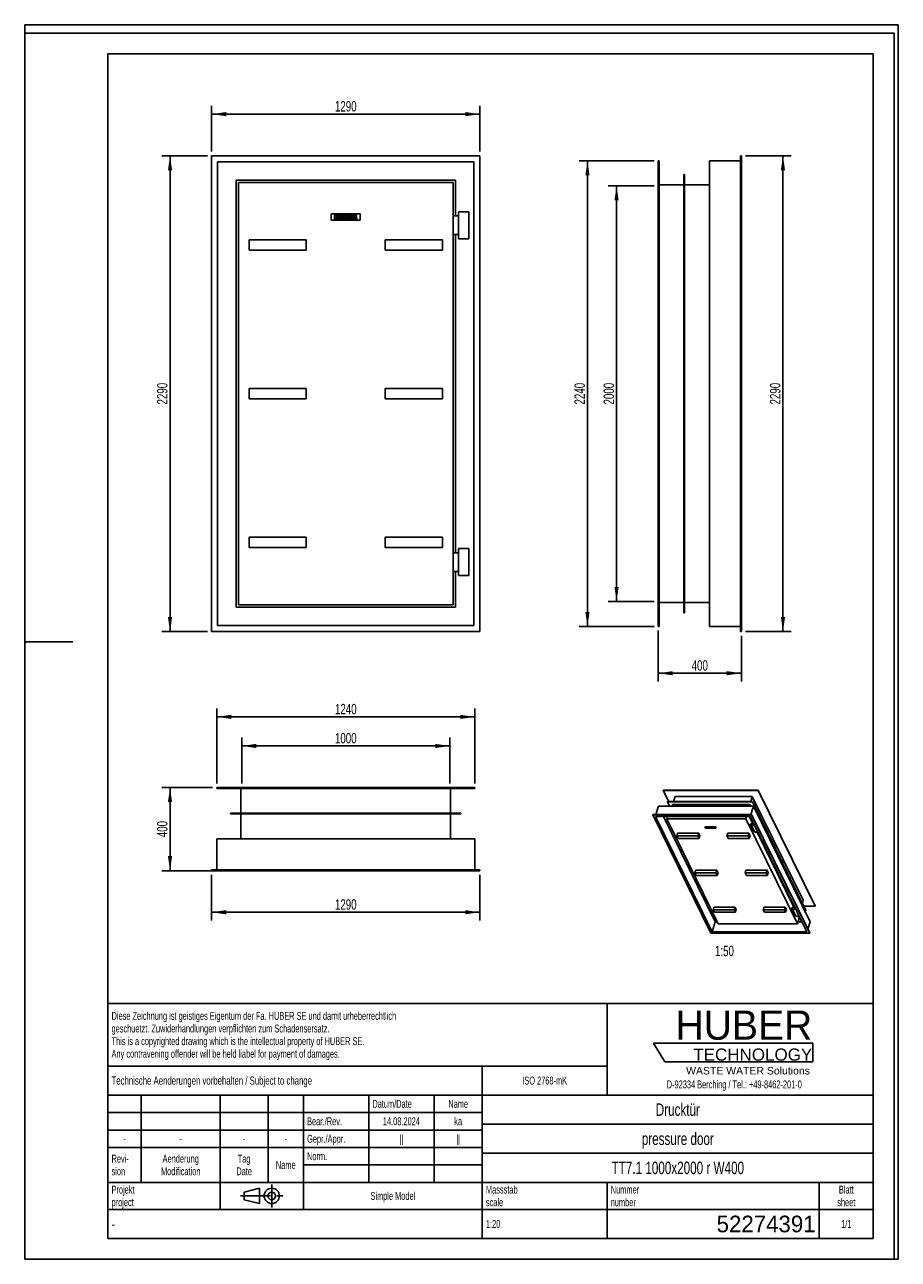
# Model space of a CAD drawing. Header units: millimetres. Extents: x 0 to 4200, y 0 to 5940.
import ezdxf

# ---------------------------------------------------------------- set-up
doc = ezdxf.new("R2010")
doc.units = ezdxf.units.MM
doc.header["$LTSCALE"] = 387.2
doc.linetypes.add('CENTER', pattern=[0.6, 0.375, -0.075, 0.075, -0.075])
doc.layers.get('0').update_dxf_attribs({"linetype": 'CONTINUOUS'})
for name, color, linetype in [('007_CURVES', 7, 'CONTINUOUS'), ('050_DIMENSIONING', 7, 'CONTINUOUS'), ('052_SYMBOLS', 7, 'CONTINUOUS'), ('053_NOTES', 7, 'CONTINUOUS'), ('HUBER_Logo_BL0', 7, 'CONTINUOUS')]:
    doc.layers.add(name, color=color, linetype=linetype)
doc.styles.get("Standard").update_dxf_attribs({"font": 'txt', "width": 0.7})
doc.styles.add('TEXTSTYLE_2', font='txt')
doc.styles.add('TEXTSTYLE_3', font='arial.ttf')
doc.styles.add('TEXTSTYLE_4', font='txt', dxfattribs={"width": 0.8})
doc.styles.add('TEXTSTYLE_5', font='txt')
doc.dimstyles.new('DIMSTYLE_1', dxfattribs={"dimtxt": 50, "dimasz": 70, "dimexe": 2, "dimexo": 1, "dimtad": 1, "dimdec": 1, "dimtxsty": 'Standard', "dimblk": '_FILLED', "dimblk1": '_FILLED', "dimblk2": '_FILLED', "dimcen": 0.09, "dimazin": 2, "dimtp": 0.8, "dimtm": 0.8, "dimtfac": 1, "dimtdec": 1, "dimtofl": 0, "dimtmove": 0, "dimatfit": 3, "dimldrblk": '_FILLED', "dimfxl": 1, "dimtolj": 1, "dimarcsym": 0})
doc.dimstyles.new('DIMSTYLE_2', dxfattribs={"dimtxt": 50, "dimasz": 70, "dimexe": 2, "dimexo": 1, "dimtad": 1, "dimdec": 1, "dimtxsty": 'Standard', "dimblk": '_FILLED', "dimblk1": '_FILLED', "dimblk2": '_FILLED', "dimcen": 0.09, "dimazin": 2, "dimtp": 1.2, "dimtm": 1.2, "dimtfac": 1, "dimtdec": 1, "dimtofl": 0, "dimtmove": 0, "dimatfit": 3, "dimldrblk": '_FILLED', "dimfxl": 1, "dimtolj": 1, "dimarcsym": 0})
doc.dimstyles.new('DIMSTYLE_3', dxfattribs={"dimtxt": 50, "dimasz": 70, "dimexe": 2, "dimexo": 1, "dimtad": 1, "dimdec": 1, "dimtxsty": 'Standard', "dimblk": '_FILLED', "dimblk1": '_FILLED', "dimblk2": '_FILLED', "dimcen": 0.09, "dimazin": 2, "dimtp": 0.5, "dimtm": 0.5, "dimtfac": 1, "dimtdec": 1, "dimtofl": 0, "dimtmove": 0, "dimatfit": 3, "dimldrblk": '_FILLED', "dimfxl": 1, "dimtolj": 1, "dimarcsym": 0})
doc.dimstyles.new('DIMSTYLE_4', dxfattribs={"dimtxt": 50, "dimasz": 70, "dimexe": 2, "dimexo": 1, "dimtad": 1, "dimdec": 1, "dimtxsty": 'Standard', "dimblk": '_FILLED', "dimblk1": '_FILLED', "dimblk2": '_FILLED', "dimcen": 0.09, "dimazin": 2, "dimtp": 2, "dimtm": 2, "dimtfac": 1, "dimtdec": 1, "dimtofl": 0, "dimtmove": 0, "dimatfit": 3, "dimldrblk": '_FILLED', "dimfxl": 1, "dimtolj": 1, "dimarcsym": 0})

# ---------------------------------------------------------------- blocks, each defined once
blk = doc.blocks.new('HUBER_LOGO_BL0', base_point=(3411.6, 1009.5))
at = {"layer": 'HUBER_Logo_BL0', "color": 5, "linetype": 'Continuous'}
for p, q in [((3788.5, 1040.5), (3023.5, 1040.5)), ((3023.5, 1040.5), (3077.5, 950.5)), ((3788.5, 1040.5), (3788.5, 950.5)), ((3077.5, 950.5), (3788.5, 950.5))]:
    blk.add_line(p, q, dxfattribs=at)
at = {"layer": 'HUBER_Logo_BL0', "color": 2, "linetype": 'Continuous', "attachment_point": 3, "line_spacing_factor": 0.78}
for s, insert, char_height, width, style in [('HUBER\\P\\fArial;\\H58.5;TECHNOLOGY ', (3786.3, 1196.7), 140.4, 775.343, 'TEXTSTYLE_2'), ('WASTE WATER Solutions', (3775.2, 925.3), 36, 594.067, 'TEXTSTYLE_3')]:
    blk.add_mtext(s, dxfattribs=dict(at, insert=insert, char_height=char_height, width=width, style=style))
at = {"layer": 'HUBER_Logo_BL0', "color": 2, "linetype": 'Continuous', "insert": (3411.6, 860.4), "char_height": 38, "width": 1621.786, "attachment_point": 2, "line_spacing_factor": 0.96}
blk.add_mtext('D-92334 Berching / Tel.: +49-8462-201-0', dxfattribs=at)
blk = doc.blocks.new('_FILLED')
at = {"color": 0, "linetype": 'ByBlock'}
blk.add_solid([(0, 0), (-1, 0.143), (-1, -0.143)], dxfattribs=at)
blk = doc.blocks.new('*D1')
at = {"layer": '050_DIMENSIONING', "color": 2, "linetype": 'Continuous', "transparency": 16777216}
for p, q in [((1043.6, 2289.8), (1043.6, 2509.8)), ((2043.6, 2289.8), (2043.6, 2509.8)), ((1043.6, 2469.8), (1543.6, 2469.8)), ((2043.6, 2469.8), (1543.6, 2469.8))]:
    blk.add_line(p, q, dxfattribs=at)
at = {"layer": '050_DIMENSIONING', "color": 2, "linetype": 'Continuous', "transparency": 16777216, "xscale": 70, "yscale": 70, "zscale": 70, "rotation": 180}
blk.add_blockref('_FILLED', (1043.6, 2469.8), dxfattribs=at)
at = {"layer": '050_DIMENSIONING', "color": 2, "linetype": 'Continuous', "transparency": 16777216, "xscale": 70, "yscale": 70, "zscale": 70}
blk.add_blockref('_FILLED', (2043.6, 2469.8), dxfattribs=at)
at = {"layer": '050_DIMENSIONING', "color": 2, "linetype": 'Continuous', "transparency": 16777216, "insert": (1543.6, 2532.3), "char_height": 50, "width": 219.643, "attachment_point": 2, "line_spacing_factor": 0.9}
blk.add_mtext('1000', dxfattribs=at)
blk = doc.blocks.new('*D2')
at = {"layer": '050_DIMENSIONING', "color": 2, "linetype": 'Continuous', "transparency": 16777216}
for p, q in [((898.6, 1849.8), (898.6, 1629.8)), ((2188.6, 1849.8), (2188.6, 1629.8)), ((898.6, 1669.8), (1543.6, 1669.8)), ((2188.6, 1669.8), (1543.6, 1669.8))]:
    blk.add_line(p, q, dxfattribs=at)
at = {"layer": '050_DIMENSIONING', "color": 2, "linetype": 'Continuous', "transparency": 16777216, "xscale": 70, "yscale": 70, "zscale": 70, "rotation": 180}
blk.add_blockref('_FILLED', (898.6, 1669.8), dxfattribs=at)
at = {"layer": '050_DIMENSIONING', "color": 2, "linetype": 'Continuous', "transparency": 16777216, "xscale": 70, "yscale": 70, "zscale": 70}
blk.add_blockref('_FILLED', (2188.6, 1669.8), dxfattribs=at)
at = {"layer": '050_DIMENSIONING', "color": 2, "linetype": 'Continuous', "transparency": 16777216, "insert": (1543.6, 1732.3), "char_height": 50, "width": 219.643, "attachment_point": 2, "line_spacing_factor": 0.9}
blk.add_mtext('1290', dxfattribs=at)
blk = doc.blocks.new('*D3')
at = {"layer": '050_DIMENSIONING', "color": 2, "linetype": 'Continuous', "transparency": 16777216}
for p, q in [((903.6, 2269.8), (658.6, 2269.8)), ((698.6, 2269.8), (698.6, 2069.8)), ((698.6, 1869.8), (698.6, 2069.8)), ((1058.6, 1869.8), (658.6, 1869.8))]:
    blk.add_line(p, q, dxfattribs=at)
at = {"layer": '050_DIMENSIONING', "color": 2, "linetype": 'Continuous', "transparency": 16777216, "xscale": 70, "yscale": 70, "zscale": 70}
for p, rotation in [((698.6, 2269.8), 90), ((698.6, 1869.8), 270)]:
    blk.add_blockref('_FILLED', p, dxfattribs=dict(at, rotation=rotation))
at = {"layer": '050_DIMENSIONING', "color": 2, "linetype": 'Continuous', "transparency": 16777216, "insert": (636.1, 2069.8), "char_height": 50, "width": 176.786, "attachment_point": 2, "rotation": 90, "line_spacing_factor": 0.9}
blk.add_mtext('400', dxfattribs=at)
blk = doc.blocks.new('*D4')
at = {"layer": '050_DIMENSIONING', "color": 2, "linetype": 'Continuous', "transparency": 16777216}
for p, q in [((3045.6, 3024.8), (3045.6, 2779.8)), ((3445.6, 2999.8), (3445.6, 2779.8)), ((3045.6, 2819.8), (3245.6, 2819.8)), ((3445.6, 2819.8), (3245.6, 2819.8))]:
    blk.add_line(p, q, dxfattribs=at)
at = {"layer": '050_DIMENSIONING', "color": 2, "linetype": 'Continuous', "transparency": 16777216, "xscale": 70, "yscale": 70, "zscale": 70, "rotation": 180}
blk.add_blockref('_FILLED', (3045.6, 2819.8), dxfattribs=at)
at = {"layer": '050_DIMENSIONING', "color": 2, "linetype": 'Continuous', "transparency": 16777216, "xscale": 70, "yscale": 70, "zscale": 70}
blk.add_blockref('_FILLED', (3445.6, 2819.8), dxfattribs=at)
at = {"layer": '050_DIMENSIONING', "color": 2, "linetype": 'Continuous', "transparency": 16777216, "insert": (3245.6, 2882.3), "char_height": 50, "width": 176.786, "attachment_point": 2, "line_spacing_factor": 0.9}
blk.add_mtext('400', dxfattribs=at)
blk = doc.blocks.new('*D5')
at = {"layer": '050_DIMENSIONING', "color": 2, "linetype": 'Continuous', "transparency": 16777216}
for p, q in [((3025.6, 5164.8), (2805.6, 5164.8)), ((2845.6, 5164.8), (2845.6, 4164.8)), ((2845.6, 3164.8), (2845.6, 4164.8)), ((3025.6, 3164.8), (2805.6, 3164.8))]:
    blk.add_line(p, q, dxfattribs=at)
at = {"layer": '050_DIMENSIONING', "color": 2, "linetype": 'Continuous', "transparency": 16777216, "xscale": 70, "yscale": 70, "zscale": 70}
for p, rotation in [((2845.6, 5164.8), 90), ((2845.6, 3164.8), 270)]:
    blk.add_blockref('_FILLED', p, dxfattribs=dict(at, rotation=rotation))
at = {"layer": '050_DIMENSIONING', "color": 2, "linetype": 'Continuous', "transparency": 16777216, "insert": (2783.1, 4164.8), "char_height": 50, "width": 235.714, "attachment_point": 2, "rotation": 90, "line_spacing_factor": 0.9}
blk.add_mtext('2000', dxfattribs=at)
blk = doc.blocks.new('*D6')
at = {"layer": '050_DIMENSIONING', "color": 2, "linetype": 'Continuous', "transparency": 16777216}
for p, q in [((878.6, 5309.8), (658.6, 5309.8)), ((698.6, 5309.8), (698.6, 4164.8)), ((698.6, 3019.8), (698.6, 4164.8)), ((878.6, 3019.8), (658.6, 3019.8))]:
    blk.add_line(p, q, dxfattribs=at)
at = {"layer": '050_DIMENSIONING', "color": 2, "linetype": 'Continuous', "transparency": 16777216, "xscale": 70, "yscale": 70, "zscale": 70}
for p, rotation in [((698.6, 5309.8), 90), ((698.6, 3019.8), 270)]:
    blk.add_blockref('_FILLED', p, dxfattribs=dict(at, rotation=rotation))
at = {"layer": '050_DIMENSIONING', "color": 2, "linetype": 'Continuous', "transparency": 16777216, "insert": (636.1, 4164.8), "char_height": 50, "width": 235.714, "attachment_point": 2, "rotation": 90, "line_spacing_factor": 0.9}
blk.add_mtext('2290', dxfattribs=at)
blk = doc.blocks.new('*D7')
at = {"layer": '050_DIMENSIONING', "color": 2, "linetype": 'Continuous', "transparency": 16777216}
for p, q in [((898.6, 5329.8), (898.6, 5549.8)), ((2188.6, 5329.8), (2188.6, 5549.8)), ((898.6, 5509.8), (1543.6, 5509.8)), ((2188.6, 5509.8), (1543.6, 5509.8))]:
    blk.add_line(p, q, dxfattribs=at)
at = {"layer": '050_DIMENSIONING', "color": 2, "linetype": 'Continuous', "transparency": 16777216, "xscale": 70, "yscale": 70, "zscale": 70, "rotation": 180}
blk.add_blockref('_FILLED', (898.6, 5509.8), dxfattribs=at)
at = {"layer": '050_DIMENSIONING', "color": 2, "linetype": 'Continuous', "transparency": 16777216, "xscale": 70, "yscale": 70, "zscale": 70}
blk.add_blockref('_FILLED', (2188.6, 5509.8), dxfattribs=at)
at = {"layer": '050_DIMENSIONING', "color": 2, "linetype": 'Continuous', "transparency": 16777216, "insert": (1543.6, 5572.3), "char_height": 50, "width": 219.643, "attachment_point": 2, "line_spacing_factor": 0.9}
blk.add_mtext('1290', dxfattribs=at)
blk = doc.blocks.new('*D8')
at = {"layer": '050_DIMENSIONING', "color": 2, "linetype": 'Continuous', "transparency": 16777216}
for p, q in [((3025.6, 5284.8), (2665.6, 5284.8)), ((2705.6, 5284.8), (2705.6, 4164.8)), ((2705.6, 3044.8), (2705.6, 4164.8)), ((3025.6, 3044.8), (2665.6, 3044.8))]:
    blk.add_line(p, q, dxfattribs=at)
at = {"layer": '050_DIMENSIONING', "color": 2, "linetype": 'Continuous', "transparency": 16777216, "xscale": 70, "yscale": 70, "zscale": 70}
for p, rotation in [((2705.6, 5284.8), 90), ((2705.6, 3044.8), 270)]:
    blk.add_blockref('_FILLED', p, dxfattribs=dict(at, rotation=rotation))
at = {"layer": '050_DIMENSIONING', "color": 2, "linetype": 'Continuous', "transparency": 16777216, "insert": (2643.1, 4164.8), "char_height": 50, "width": 235.714, "attachment_point": 2, "rotation": 90, "line_spacing_factor": 0.9}
blk.add_mtext('2240', dxfattribs=at)
blk = doc.blocks.new('*D9')
at = {"layer": '050_DIMENSIONING', "color": 2, "linetype": 'Continuous', "transparency": 16777216}
for p, q in [((923.6, 2289.8), (923.6, 2649.8)), ((2163.6, 2289.8), (2163.6, 2649.8)), ((923.6, 2609.8), (1543.6, 2609.8)), ((2163.6, 2609.8), (1543.6, 2609.8))]:
    blk.add_line(p, q, dxfattribs=at)
at = {"layer": '050_DIMENSIONING', "color": 2, "linetype": 'Continuous', "transparency": 16777216, "xscale": 70, "yscale": 70, "zscale": 70, "rotation": 180}
blk.add_blockref('_FILLED', (923.6, 2609.8), dxfattribs=at)
at = {"layer": '050_DIMENSIONING', "color": 2, "linetype": 'Continuous', "transparency": 16777216, "xscale": 70, "yscale": 70, "zscale": 70}
blk.add_blockref('_FILLED', (2163.6, 2609.8), dxfattribs=at)
at = {"layer": '050_DIMENSIONING', "color": 2, "linetype": 'Continuous', "transparency": 16777216, "insert": (1543.6, 2672.3), "char_height": 50, "width": 219.643, "attachment_point": 2, "line_spacing_factor": 0.9}
blk.add_mtext('1240', dxfattribs=at)
blk = doc.blocks.new('*D10')
at = {"layer": '050_DIMENSIONING', "color": 2, "linetype": 'Continuous', "transparency": 16777216}
for p, q in [((3465.6, 5309.8), (3685.6, 5309.8)), ((3645.6, 5309.8), (3645.6, 4164.8)), ((3645.6, 3019.8), (3645.6, 4164.8)), ((3465.6, 3019.8), (3685.6, 3019.8))]:
    blk.add_line(p, q, dxfattribs=at)
at = {"layer": '050_DIMENSIONING', "color": 2, "linetype": 'Continuous', "transparency": 16777216, "xscale": 70, "yscale": 70, "zscale": 70}
for p, rotation in [((3645.6, 5309.8), 90), ((3645.6, 3019.8), 270)]:
    blk.add_blockref('_FILLED', p, dxfattribs=dict(at, rotation=rotation))
at = {"layer": '050_DIMENSIONING', "color": 2, "linetype": 'Continuous', "transparency": 16777216, "insert": (3583.1, 4164.8), "char_height": 50, "width": 235.714, "attachment_point": 2, "rotation": 90, "line_spacing_factor": 0.9}
blk.add_mtext('2290', dxfattribs=at)
blk = doc.blocks.new('PROJEKTIONSMETHODE_1_BL1', base_point=(1140, 305))
at = {"color": 2, "linetype": 'CENTER'}
for p, q in [((1187.7, 360), (1187.7, 250)), ((1037.3, 305), (1242.7, 305))]:
    blk.add_line(p, q, dxfattribs=at)
at = {"color": 2, "linetype": 'Continuous'}
for p, q in [((1055.7, 323.3), (1129, 341.7)), ((1055.7, 286.7), (1055.7, 323.3)), ((1129, 268.3), (1129, 341.7)), ((1055.7, 286.7), (1129, 268.3))]:
    blk.add_line(p, q, dxfattribs=at)
for radius in [36.7, 18.3]:
    blk.add_circle((1187.7, 305), radius, dxfattribs=at)
blk = doc.blocks.new('*T13')
at = {"color": 3, "linetype": 'Continuous'}
for p, q in [((0, 0), (3680, 0)), ((0, 0), (0, -1130)), ((2400, 0), (2400, -440)), ((3680, 0), (3680, -1130)), ((0, -300), (2400, -300)), ((1800, -300), (1800, -1130)), ((0, -440), (3680, -440)), ((160, -440), (160, -860)), ((540, -440), (540, -990)), ((770, -440), (770, -860)), ((940, -440), (940, -990)), ((1254, -440), (1254, -860)), ((1568, -440), (1568, -860)), ((0, -524), (1800, -524)), ((1800, -580), (3680, -580)), ((0, -608), (1800, -608)), ((0, -692), (1800, -692)), ((1800, -720), (3680, -720)), ((940, -776), (1800, -776)), ((0, -860), (3680, -860)), ((2400, -860), (2400, -1130)), ((3420, -860), (3420, -1130)), ((0, -990), (3680, -990)), ((0, -1130), (3680, -1130))]:
    blk.add_line(p, q, dxfattribs=at)
at = {"layer": '052_SYMBOLS', "color": 2, "linetype": 'Continuous', "line_spacing_factor": 0.96}
for s, insert, char_height, width, attachment_point in [('Diese Zeichnung ist geistiges Eigentum der Fa. HUBER SE und damit urheberrechtlich \\Pgeschuetzt. Zuwiderhandlungen verpflichten zum Schadensersatz.\\PThis is a copyrighted drawing which is the intellectual property of HUBER SE.\\PAny contravening offender will be held liabel for payment of damages.', (17.5, -39.8), 38, 4429.714, 1), ('Technische Aenderungen vorbehalten / Subject to change', (17.5, -350), 40, 3049.524, 1), ('ISO 2768-mK', (2100, -351), 38, 665.905, 2), ('Datum/Date', (1271.5, -463), 38, 584.476, 1), ('Name', (1684, -463), 38, 253.333, 2), ('Drucktür', (2740, -480), 60, 686.857, 2), ('Bear./Rev.', (957.5, -547), 38, 544.667, 1), ('14.08.2024', (1411, -547), 38, 562.762, 2), ('ka', (1684, -547), 38, 123.048, 2), ('-', (80, -631), 38, 68.762, 2), ('-', (350, -631), 38, 68.762, 2), ('-', (655, -631), 38, 68.762, 2), ('-', (855, -631), 38, 68.762, 2), ('Gepr./Appr.', (957.5, -631), 38, 598.952, 1), ('||', (1411, -631), 38, 101.333, 2), ('||', (1684, -631), 38, 101.333, 2), ('pressure door', (2740, -620), 60, 1120, 2), ('Revi-\\Psion', (17.5, -726.6), 38, 276.857, 1), ('Aenderung\\PModification', (350, -726.6), 38, 606.19, 2), ('Tag\\PDate', (655, -726.6), 38, 235.238, 2), ('Name', (855, -757), 38, 253.333, 2), ('Norm. ', (957.5, -715), 38, 351.048, 1), ('TT7.1 1000x2000 r W400', (2740, -760), 60, 2080, 2), ('Projekt\\Pproject', (17.5, -875.6), 38, 367.333, 1), ('Massstab\\Pscale', (1817.5, -875.6), 38, 448.762, 1), ('Nummer\\Pnumber', (2417.5, -875.6), 38, 372.762, 1), ('Blatt\\Psheet', (3550, -875.6), 38, 275.048, 2), ('Simple Model', (1370, -906), 38, 656.857, 2), ('1:20', (1817.5, -1041), 38, 204.476, 1), ('1/1', (3550, -1041), 38, 159.238, 2)]:
    blk.add_mtext(s, dxfattribs=dict(at, insert=insert, char_height=char_height, width=width, attachment_point=attachment_point))
for s, insert, char_height, width, attachment_point, style in [('-', (17.5, -1035), 50, 36.667, 1, 'TEXTSTYLE_4'), ('52274391', (3402.5, -1020), 80, 1106.667, 3, 'TEXTSTYLE_5')]:
    blk.add_mtext(s, dxfattribs=dict(at, insert=insert, char_height=char_height, width=width, attachment_point=attachment_point, style=style))

msp = doc.modelspace()

# ---------------------------------------------------------------- linework, layer by layer
at = {"color": 7, "linetype": 'Continuous'}
for p, q in [((0, 5940), (4200, 5940)), ((0, 0), (0, 5940)), ((0, 5940), (4200, 5940)), ((0, 0), (0, 5940)), ((4200, 0), (4200, 5940)), ((4200, 0), (4200, 5940)), ((898.57, 5309.79), (898.57, 3019.79)), ((2188.57, 5309.79), (898.57, 5309.79)), ((2188.57, 3019.79), (2188.57, 5309.79)), ((3445.61, 5309.79), (3441.61, 5309.79)), ((3441.61, 5309.79), (3441.61, 3019.79)), ((3445.61, 5309.79), (3445.61, 3019.79)), ((927.57, 5280.79), (927.57, 3048.79)), ((2159.57, 5280.79), (927.57, 5280.79)), ((2159.57, 3048.79), (2159.57, 5280.79)), ((3045.61, 3044.79), (3045.61, 5284.79)), ((3049.61, 5284.79), (3045.61, 5284.79)), ((3049.61, 3044.79), (3049.61, 5284.79)), ((3441.61, 5284.79), (3291.61, 5284.79)), ((3291.61, 5284.79), (3291.61, 3044.79)), ((1016.57, 5191.79), (1016.57, 3137.79)), ((2070.57, 5191.79), (1016.57, 5191.79)), ((1027.57, 5180.79), (1027.57, 3148.79)), ((2059.57, 5180.79), (1027.57, 5180.79)), ((2059.57, 3148.79), (2059.57, 5180.79)), ((2070.57, 5019.79), (2070.57, 5191.79)), ((3168.61, 5168.79), (3049.61, 5168.79)), ((3172.61, 5218.79), (3168.61, 5218.79)), ((3168.61, 5218.79), (3168.61, 3110.79)), ((3172.61, 3110.79), (3172.61, 5218.79)), ((3291.61, 5168.79), (3172.61, 5168.79)), ((2085.57, 5019.79), (2059.57, 5019.79)), ((2135.57, 5039.79), (2085.57, 5039.79)), ((2085.57, 5039.79), (2085.57, 4909.79)), ((2135.57, 4909.79), (2135.57, 5039.79)), ((1078.57, 4854.79), (1078.57, 4904.79)), ((1078.57, 4904.79), (1353.57, 4904.79)), ((1353.57, 4854.79), (1353.57, 4904.79)), ((1733.57, 4854.79), (1733.57, 4904.79)), ((1733.57, 4904.79), (2008.57, 4904.79)), ((2008.57, 4854.79), (2008.57, 4904.79)), ((2085.57, 4929.79), (2059.57, 4929.79)), ((2070.57, 3399.79), (2070.57, 4929.79)), ((2085.57, 4909.79), (2135.57, 4909.79)), ((1078.57, 4854.79), (1353.57, 4854.79)), ((1733.57, 4854.79), (2008.57, 4854.79)), ((1078.57, 4189.79), (1078.57, 4139.79)), ((1353.57, 4189.79), (1078.57, 4189.79)), ((1353.57, 4139.79), (1353.57, 4189.79)), ((2008.57, 4189.79), (1733.57, 4189.79)), ((1733.57, 4189.79), (1733.57, 4139.79)), ((2008.57, 4139.79), (2008.57, 4189.79)), ((1078.57, 4139.79), (1353.57, 4139.79)), ((1733.57, 4139.79), (2008.57, 4139.79)), ((1078.57, 3474.79), (1078.57, 3424.79)), ((1353.57, 3474.79), (1078.57, 3474.79)), ((1353.57, 3424.79), (1353.57, 3474.79)), ((2008.57, 3474.79), (1733.57, 3474.79)), ((1733.57, 3474.79), (1733.57, 3424.79)), ((2008.57, 3424.79), (2008.57, 3474.79)), ((1078.57, 3424.79), (1353.57, 3424.79)), ((1733.57, 3424.79), (2008.57, 3424.79)), ((2085.57, 3399.79), (2059.57, 3399.79)), ((2135.57, 3419.79), (2085.57, 3419.79)), ((2085.57, 3419.79), (2085.57, 3289.79)), ((2135.57, 3289.79), (2135.57, 3419.79)), ((2085.57, 3309.79), (2059.57, 3309.79)), ((2070.57, 3137.79), (2070.57, 3309.79)), ((2085.57, 3289.79), (2135.57, 3289.79)), ((1027.57, 3148.79), (2059.57, 3148.79)), ((3049.61, 3160.79), (3168.61, 3160.79)), ((3172.61, 3160.79), (3291.61, 3160.79)), ((1016.57, 3137.79), (2070.57, 3137.79)), ((3168.61, 3110.79), (3172.61, 3110.79)), ((927.57, 3048.79), (2159.57, 3048.79)), ((3045.61, 3044.79), (3049.61, 3044.79)), ((3291.61, 3044.79), (3441.61, 3044.79)), ((898.57, 3019.79), (2188.57, 3019.79)), ((3445.61, 3019.79), (3441.61, 3019.79)), ((923.57, 2269.79), (2163.57, 2269.79)), ((923.57, 2265.79), (923.57, 2269.79)), ((923.57, 2265.79), (2163.57, 2265.79)), ((1039.57, 2146.79), (1039.57, 2265.79)), ((2047.57, 2146.79), (2047.57, 2265.79)), ((2163.57, 2265.79), (2163.57, 2269.79)), ((3069.88, 2256.05), (3070.26, 2257.31)), ((3070.26, 2257.31), (3527.11, 2257.31)), ((3526.72, 2256.05), (3527.11, 2257.31)), ((3800.43, 1700.35), (3527.11, 2257.31)), ((3096.23, 2202.36), (3069.88, 2256.05)), ((3069.88, 2256.05), (3526.72, 2256.05)), ((3090.34, 2201.1), (3090.72, 2202.36)), ((3100.58, 2180.23), (3090.34, 2201.1)), ((3090.34, 2201.1), (3498.55, 2201.1)), ((3090.72, 2202.36), (3498.94, 2202.36)), ((3119.09, 2202.36), (3126.77, 2227.21)), ((3126.77, 2227.21), (3498.14, 2227.21)), ((3490.46, 2202.36), (3498.14, 2227.21)), ((3743.15, 1727.93), (3498.14, 2227.21)), ((3498.55, 2201.1), (3498.94, 2202.36)), ((3498.55, 2201.1), (3755.76, 1676.96)), ((3756.15, 1678.22), (3498.94, 2202.36)), ((3526.72, 2256.05), (3800.04, 1699.09)), ((989.57, 2142.79), (989.57, 2146.79)), ((989.57, 2146.79), (2097.57, 2146.79)), ((989.57, 2142.79), (2097.57, 2142.79)), ((1039.57, 2023.79), (1039.57, 2142.79)), ((2047.57, 2023.79), (2047.57, 2142.79)), ((2097.57, 2142.79), (2097.57, 2146.79)), ((3019.27, 2138.19), (3019.66, 2139.44)), ((3494.93, 2139.44), (3019.66, 2139.44)), ((3033.84, 2139.44), (3046.44, 2180.23)), ((3046.44, 2180.23), (3503.29, 2180.23)), ((3112.25, 2180.23), (3114.86, 2188.67)), ((3114.86, 2188.67), (3486.23, 2188.67)), ((3483.62, 2180.23), (3486.23, 2188.67)), ((3490.37, 2180.23), (3486.23, 2188.67)), ((3490.69, 2139.44), (3503.29, 2180.23)), ((3494.54, 2138.19), (3494.93, 2139.44)), ((3774.34, 1570.05), (3494.93, 2139.44)), ((3776.61, 1623.27), (3503.29, 2180.23)), ((3019.27, 2138.19), (3298.69, 1568.8)), ((3494.54, 2138.19), (3019.27, 2138.19)), ((3487.39, 2130.98), (3033.49, 2130.98)), ((3033.49, 2130.98), (3305.84, 1576.01)), ((3071.08, 2130.98), (3320.36, 1623.01)), ((3090.22, 2130.98), (3086.51, 2118.96)), ((3086.51, 2118.96), (3334.45, 1613.72)), ((3466.72, 2118.96), (3086.51, 2118.96)), ((3470.44, 2130.98), (3466.72, 2118.96)), ((3714.66, 1613.72), (3466.72, 2118.96)), ((3498.42, 2099.81), (3483.13, 2130.98)), ((3499.99, 2104.88), (3487.18, 2130.98)), ((3759.73, 1576.01), (3487.39, 2130.98)), ((3487.72, 2083.32), (3491.6, 2095.85)), ((3496.05, 2083.32), (3487.72, 2083.32)), ((3498.7, 2060.94), (3487.72, 2083.32)), ((3497.2, 2095.85), (3491.6, 2095.85)), ((3500.07, 2105.15), (3494.38, 2086.72)), ((3494.38, 2086.72), (3510.24, 2054.4)), ((3509.11, 2086.72), (3494.38, 2086.72)), ((3773.96, 1568.8), (3494.54, 2138.19)), ((923.57, 1873.79), (923.57, 2023.79)), ((923.57, 2023.79), (2163.57, 2023.79)), ((2163.57, 1873.79), (2163.57, 2023.79)), ((3138.97, 2050.34), (3135, 2037.49)), ((3141.11, 2025.06), (3135, 2037.49)), ((3135, 2037.49), (3236.32, 2037.49)), ((3138.97, 2050.34), (3240.29, 2050.34)), ((3141.11, 2025.06), (3242.42, 2025.06)), ((3236.32, 2037.49), (3240.29, 2050.34)), ((3242.42, 2025.06), (3236.32, 2037.49)), ((3246.39, 2037.91), (3240.29, 2050.34)), ((3242.42, 2025.06), (3246.39, 2037.91)), ((3380.29, 2050.34), (3376.32, 2037.49)), ((3382.42, 2025.06), (3376.32, 2037.49)), ((3376.32, 2037.49), (3477.64, 2037.49)), ((3380.29, 2050.34), (3481.61, 2050.34)), ((3382.42, 2025.06), (3483.74, 2025.06)), ((3477.64, 2037.49), (3481.61, 2050.34)), ((3483.74, 2025.06), (3477.64, 2037.49)), ((3487.71, 2037.91), (3481.61, 2050.34)), ((3483.74, 2025.06), (3487.71, 2037.91)), ((3507.03, 2060.94), (3498.7, 2060.94)), ((3510.24, 2054.4), (3524.97, 2054.4)), ((3696.09, 1697.01), (3520.71, 2054.4)), ((3697.65, 1702.08), (3524.76, 2054.4)), ((898.57, 1869.79), (898.57, 1873.79)), ((2188.57, 1873.79), (898.57, 1873.79)), ((2188.57, 1869.79), (898.57, 1869.79)), ((2188.57, 1869.79), (2188.57, 1873.79)), ((3226.22, 1872.56), (3222.25, 1859.71)), ((3222.25, 1859.71), (3228.35, 1847.28)), ((3323.56, 1859.71), (3222.25, 1859.71)), ((3327.53, 1872.56), (3226.22, 1872.56)), ((3228.35, 1847.28), (3329.66, 1847.28)), ((3327.53, 1872.56), (3323.56, 1859.71)), ((3329.66, 1847.28), (3323.56, 1859.71)), ((3333.63, 1860.12), (3327.53, 1872.56)), ((3333.63, 1860.12), (3329.66, 1847.28)), ((3467.53, 1872.56), (3463.56, 1859.71)), ((3463.56, 1859.71), (3469.67, 1847.28)), ((3564.88, 1859.71), (3463.56, 1859.71)), ((3568.85, 1872.56), (3467.53, 1872.56)), ((3469.67, 1847.28), (3570.98, 1847.28)), ((3568.85, 1872.56), (3564.88, 1859.71)), ((3570.98, 1847.28), (3564.88, 1859.71)), ((3574.95, 1860.12), (3568.85, 1872.56)), ((3574.95, 1860.12), (3570.98, 1847.28)), ((3743.15, 1727.93), (3738.74, 1713.68)), ((3313.46, 1694.78), (3309.49, 1681.93)), ((3309.49, 1681.93), (3315.59, 1669.5)), ((3410.81, 1681.93), (3309.49, 1681.93)), ((3414.78, 1694.78), (3313.46, 1694.78)), ((3315.59, 1669.5), (3416.91, 1669.5)), ((3414.78, 1694.78), (3410.81, 1681.93)), ((3416.91, 1669.5), (3410.81, 1681.93)), ((3420.88, 1682.34), (3414.78, 1694.78)), ((3420.88, 1682.34), (3416.91, 1669.5)), ((3554.78, 1694.78), (3550.81, 1681.93)), ((3550.81, 1681.93), (3556.91, 1669.5)), ((3652.12, 1681.93), (3550.81, 1681.93)), ((3656.09, 1694.78), (3554.78, 1694.78)), ((3556.91, 1669.5), (3658.22, 1669.5)), ((3656.09, 1694.78), (3652.12, 1681.93)), ((3658.22, 1669.5), (3652.12, 1681.93)), ((3662.19, 1682.34), (3656.09, 1694.78)), ((3662.19, 1682.34), (3658.22, 1669.5)), ((3685.39, 1680.51), (3689.26, 1693.05)), ((3693.72, 1680.51), (3685.39, 1680.51)), ((3696.37, 1658.14), (3685.39, 1680.51)), ((3694.86, 1693.05), (3689.26, 1693.05)), ((3697.74, 1702.34), (3692.04, 1683.92)), ((3692.04, 1683.92), (3707.91, 1651.6)), ((3706.78, 1683.92), (3692.04, 1683.92)), ((3745.9, 1699.09), (3800.04, 1699.09)), ((3750.26, 1676.96), (3755.76, 1676.96)), ((3756.15, 1678.22), (3755.76, 1676.96)), ((3800.43, 1700.35), (3800.04, 1699.09)), ((3305.84, 1576.01), (3320.36, 1623.01)), ((3320.36, 1623.01), (3329.89, 1623.01)), ((3334.45, 1613.72), (3714.66, 1613.72)), ((3704.7, 1658.14), (3696.37, 1658.14)), ((3707.91, 1651.6), (3722.64, 1651.6)), ((3723.28, 1641.61), (3714.66, 1613.72)), ((3717.53, 1623.01), (3736.67, 1623.01)), ((3723.28, 1641.61), (3718.37, 1651.6)), ((3728.67, 1638.87), (3722.43, 1651.6)), ((3722.43, 1638.87), (3728.67, 1638.87)), ((3728.76, 1639.14), (3728.67, 1638.87)), ((3776.61, 1623.27), (3765.64, 1587.78)), ((3298.69, 1568.8), (3773.96, 1568.8)), ((3305.84, 1576.01), (3759.73, 1576.01)), ((3773.96, 1568.8), (3774.34, 1570.05)), ((0, 0), (4200, 0)), ((0, 0), (4200, 0))]:
    msp.add_line(p, q, dxfattribs=at)
at = {"color": 3, "linetype": 'Continuous'}
for p, q in [((0, 5900), (0, 2970)), ((4180, 5900), (0, 5900)), ((4180, 5900), (4180, 0)), ((0, 2970), (0, 0)), ((0, 2970), (232, 2970)), ((4180, 0), (0, 0))]:
    msp.add_line(p, q, dxfattribs=at)
at = {"color": 5, "linetype": 'Continuous'}
for p, q in [((400, 5800), (4080, 5800)), ((400, 5800), (400, 100)), ((4080, 5800), (4080, 100)), ((400, 100), (4080, 100))]:
    msp.add_line(p, q, dxfattribs=at)
at = {"layer": '007_CURVES', "color": 4, "linetype": 'Continuous'}
for p, q in [((1473.57, 5029.79), (1613.57, 5029.79)), ((1473.57, 4999.79), (1473.57, 5029.79)), ((1613.57, 4999.79), (1473.57, 4999.79)), ((1489.48, 5024.79), (1489.48, 5004.79)), ((1495.66, 5024.79), (1489.48, 5024.79)), ((1489.48, 5004.79), (1495.66, 5004.79)), ((1495.66, 5017.79), (1495.66, 5024.79)), ((1502.41, 5017.79), (1495.66, 5017.79)), ((1495.66, 5004.79), (1495.66, 5012.88)), ((1495.66, 5012.88), (1502.41, 5012.88)), ((1508.62, 5024.79), (1502.41, 5024.79)), ((1502.41, 5024.79), (1502.41, 5017.79)), ((1502.41, 5012.88), (1502.41, 5004.79)), ((1502.41, 5004.79), (1508.62, 5004.79)), ((1508.62, 5004.79), (1508.62, 5024.79)), ((1518.91, 5024.79), (1512.74, 5024.79)), ((1512.74, 5024.79), (1512.74, 5012.86)), ((1518.91, 5012.58), (1518.91, 5024.79)), ((1525.74, 5024.79), (1525.74, 5012.58)), ((1531.91, 5024.79), (1525.74, 5024.79)), ((1531.91, 5012.86), (1531.91, 5024.79)), ((1536.02, 5024.79), (1536.02, 5004.79)), ((1547.59, 5024.79), (1536.02, 5024.79)), ((1536.02, 5004.79), (1546.68, 5004.79)), ((1542.25, 5016.94), (1542.25, 5020.73)), ((1542.25, 5020.73), (1544.98, 5020.73)), ((1544.94, 5016.94), (1542.25, 5016.94)), ((1542.25, 5009.08), (1542.25, 5013.14)), ((1542.25, 5013.14), (1545.39, 5013.14)), ((1545.4, 5009.08), (1542.25, 5009.08)), ((1557.72, 5024.79), (1557.72, 5004.79)), ((1574.28, 5024.79), (1557.72, 5024.79)), ((1557.72, 5004.79), (1574.58, 5004.79)), ((1563.92, 5017.34), (1563.92, 5020.52)), ((1563.92, 5020.52), (1574.28, 5020.52)), ((1573.53, 5017.34), (1563.92, 5017.34)), ((1563.92, 5009.32), (1563.92, 5013.26)), ((1563.92, 5013.26), (1573.53, 5013.26)), ((1574.58, 5009.32), (1563.92, 5009.32)), ((1573.53, 5013.26), (1573.53, 5017.34)), ((1574.28, 5020.52), (1574.28, 5024.79)), ((1574.58, 5004.79), (1574.58, 5009.32)), ((1588.29, 5024.79), (1577.99, 5024.79)), ((1577.99, 5024.79), (1577.99, 5004.79)), ((1577.99, 5004.79), (1584.2, 5004.79)), ((1584.2, 5016.68), (1584.2, 5020.75)), ((1584.2, 5020.75), (1586.92, 5020.75)), ((1586.81, 5016.68), (1584.2, 5016.68)), ((1584.2, 5004.79), (1584.2, 5012.9)), ((1584.2, 5012.9), (1584.75, 5012.9)), ((1587.38, 5010.9), (1590.68, 5004.79)), ((1590.68, 5004.79), (1597.67, 5004.79)), ((1597.67, 5004.79), (1594.67, 5010.57)), ((1613.57, 5029.79), (1613.57, 4999.79)), ((3269.25, 2081.42), (3320.83, 2081.42)), ((3272.91, 2073.96), (3269.25, 2081.42)), ((3275.72, 2080.17), (3278.16, 2075.2)), ((3278, 2080.17), (3275.72, 2080.17)), ((3278.85, 2078.43), (3278, 2080.17)), ((3282.77, 2080.17), (3280.49, 2080.17)), ((3280.49, 2080.17), (3281.34, 2078.43)), ((3285.21, 2075.2), (3282.77, 2080.17)), ((3286.56, 2080.17), (3284.29, 2080.17)), ((3284.29, 2080.17), (3285.75, 2077.21)), ((3288.05, 2077.14), (3286.56, 2080.17)), ((3289.08, 2080.17), (3290.57, 2077.14)), ((3291.35, 2080.17), (3289.08, 2080.17)), ((3292.81, 2077.21), (3291.35, 2080.17)), ((3292.87, 2080.17), (3295.31, 2075.2)), ((3297.13, 2080.17), (3292.87, 2080.17)), ((3296.12, 2078.22), (3295.66, 2079.17)), ((3295.66, 2079.17), (3296.66, 2079.17)), ((3300.86, 2080.17), (3303.3, 2075.2)), ((3306.96, 2080.17), (3300.86, 2080.17)), ((3304.05, 2078.32), (3303.66, 2079.11)), ((3303.66, 2079.11), (3307.48, 2079.11)), ((3307.48, 2079.11), (3306.96, 2080.17)), ((3312.13, 2080.17), (3308.33, 2080.17)), ((3308.33, 2080.17), (3310.77, 2075.2)), ((3311.61, 2078.16), (3311.11, 2079.17)), ((3311.11, 2079.17), (3312.11, 2079.17)), ((3320.83, 2081.42), (3324.49, 2073.96)), ((3324.49, 2073.96), (3272.91, 2073.96)), ((3278.16, 2075.2), (3280.44, 2075.2)), ((3281.34, 2078.43), (3278.85, 2078.43)), ((3280.44, 2075.2), (3279.45, 2077.21)), ((3279.45, 2077.21), (3281.94, 2077.21)), ((3281.94, 2077.21), (3282.93, 2075.2)), ((3282.93, 2075.2), (3285.21, 2075.2)), ((3295.31, 2075.2), (3299.24, 2075.2)), ((3297.11, 2078.22), (3296.12, 2078.22)), ((3297.08, 2076.27), (3296.58, 2077.28)), ((3296.58, 2077.28), (3297.74, 2077.28)), ((3298.24, 2076.27), (3297.08, 2076.27)), ((3303.3, 2075.2), (3309.51, 2075.2)), ((3307.6, 2078.32), (3304.05, 2078.32)), ((3305.03, 2076.33), (3304.55, 2077.31)), ((3304.55, 2077.31), (3308.09, 2077.31)), ((3308.96, 2076.33), (3305.03, 2076.33)), ((3308.09, 2077.31), (3307.6, 2078.32)), ((3309.51, 2075.2), (3308.96, 2076.33)), ((3310.77, 2075.2), (3313.06, 2075.2)), ((3312.57, 2078.16), (3311.61, 2078.16)), ((3313.06, 2075.2), (3312.07, 2077.22)), ((3312.07, 2077.22), (3312.27, 2077.22)), ((3313.48, 2076.72), (3315.45, 2075.2)), ((3315.45, 2075.2), (3318.02, 2075.2)), ((3318.02, 2075.2), (3316.21, 2076.64))]:
    msp.add_line(p, q, dxfattribs=at)
for points in [[(1513.31, 5009.48), (1512.93, 5010.76), (1512.74, 5011.88), (1512.74, 5012.86)], [(1514.63, 5007.18), (1513.98, 5007.92), (1513.55, 5008.69), (1513.31, 5009.48)], [(1516.75, 5005.45), (1515.98, 5005.86), (1515.27, 5006.44), (1514.63, 5007.18)], [(1519.63, 5004.65), (1518.49, 5004.79), (1517.52, 5005.05), (1516.75, 5005.45)], [(1518.91, 5012.58), (1518.91, 5011.49), (1519.21, 5010.64), (1519.81, 5010.03)], [(1522.82, 5004.45), (1521.84, 5004.45), (1520.78, 5004.51), (1519.63, 5004.65)], [(1519.81, 5010.03), (1520.41, 5009.41), (1521.25, 5009.11), (1522.33, 5009.11)], [(1522.33, 5009.11), (1523.4, 5009.11), (1524.23, 5009.41), (1524.83, 5010.01)], [(1527.14, 5005.11), (1525.95, 5004.68), (1524.5, 5004.45), (1522.82, 5004.45)], [(1524.83, 5010.01), (1525.43, 5010.61), (1525.74, 5011.47), (1525.74, 5012.58)], [(1529.62, 5006.76), (1528.83, 5005.97), (1528.01, 5005.43), (1527.14, 5005.11)], [(1531.35, 5009.52), (1530.98, 5008.47), (1530.41, 5007.56), (1529.62, 5006.76)], [(1531.91, 5012.86), (1531.91, 5011.68), (1531.72, 5010.57), (1531.35, 5009.52)], [(1544.94, 5016.94), (1545.89, 5016.94), (1546.56, 5017.11), (1546.94, 5017.43)], [(1546.94, 5020.24), (1546.56, 5020.57), (1545.91, 5020.73), (1544.98, 5020.73)], [(1547.65, 5012.59), (1547.22, 5012.94), (1546.47, 5013.14), (1545.39, 5013.14)], [(1545.4, 5009.08), (1546.47, 5009.08), (1547.22, 5009.26), (1547.65, 5009.64)], [(1549.45, 5005.06), (1548.06, 5004.87), (1547.13, 5004.79), (1546.68, 5004.79)], [(1547.52, 5018.88), (1547.52, 5019.45), (1547.33, 5019.92), (1546.94, 5020.24)], [(1546.94, 5017.43), (1547.33, 5017.76), (1547.52, 5018.25), (1547.52, 5018.88)], [(1547.59, 5024.79), (1549.51, 5024.79), (1550.98, 5024.31), (1552.02, 5023.35)], [(1548.31, 5011.17), (1548.31, 5011.76), (1548.09, 5012.24), (1547.65, 5012.59)], [(1547.65, 5009.64), (1548.09, 5010.03), (1548.31, 5010.53), (1548.31, 5011.17)], [(1551.8, 5005.71), (1551.28, 5005.41), (1550.49, 5005.2), (1549.45, 5005.06)], [(1552.47, 5016.76), (1551.98, 5016.19), (1551.25, 5015.76), (1550.31, 5015.43)], [(1550.31, 5015.43), (1551.75, 5015.07), (1552.8, 5014.49), (1553.48, 5013.64)], [(1553.78, 5007.68), (1553.29, 5006.85), (1552.63, 5006.19), (1551.8, 5005.71)], [(1552.02, 5023.35), (1553.06, 5022.4), (1553.57, 5021.21), (1553.57, 5019.81)], [(1553.57, 5019.81), (1553.57, 5018.62), (1553.21, 5017.61), (1552.47, 5016.76)], [(1553.48, 5013.64), (1554.16, 5012.79), (1554.5, 5011.74), (1554.5, 5010.48)], [(1554.5, 5010.48), (1554.5, 5009.44), (1554.26, 5008.5), (1553.78, 5007.68)], [(1586.25, 5012.43), (1585.81, 5012.74), (1585.31, 5012.9), (1584.75, 5012.9)], [(1587.38, 5010.9), (1586.95, 5011.69), (1586.59, 5012.19), (1586.25, 5012.43)], [(1586.81, 5016.68), (1587.08, 5016.68), (1587.63, 5016.76), (1588.45, 5016.95)], [(1589.22, 5020.23), (1588.81, 5020.57), (1588.04, 5020.75), (1586.92, 5020.75)], [(1588.29, 5024.79), (1590.2, 5024.79), (1591.66, 5024.62), (1592.67, 5024.3)], [(1588.45, 5016.95), (1588.85, 5017.04), (1589.18, 5017.24), (1589.44, 5017.58)], [(1589.84, 5018.74), (1589.84, 5019.38), (1589.63, 5019.88), (1589.22, 5020.23)], [(1589.44, 5017.58), (1589.7, 5017.91), (1589.84, 5018.31), (1589.84, 5018.74)], [(1593.38, 5014.39), (1592.85, 5014.08), (1592.13, 5013.82), (1591.2, 5013.61)], [(1591.2, 5013.61), (1591.94, 5013.35), (1592.48, 5013.11), (1592.81, 5012.87)], [(1592.67, 5024.3), (1593.68, 5023.97), (1594.49, 5023.35), (1595.11, 5022.46)], [(1592.81, 5012.87), (1593.04, 5012.7), (1593.37, 5012.36), (1593.81, 5011.81)], [(1595.33, 5016.35), (1594.86, 5015.55), (1594.2, 5014.9), (1593.38, 5014.39)], [(1593.81, 5011.81), (1594.23, 5011.28), (1594.52, 5010.87), (1594.67, 5010.57)], [(1595.11, 5022.46), (1595.73, 5021.58), (1596.04, 5020.5), (1596.04, 5019.23)], [(1596.04, 5019.23), (1596.04, 5018.12), (1595.8, 5017.16), (1595.33, 5016.35)], [(3297.45, 2079.05), (3297.26, 2079.13), (3297, 2079.17), (3296.66, 2079.17)], [(3297.13, 2080.17), (3297.84, 2080.17), (3298.44, 2080.06), (3298.94, 2079.82)], [(3297.82, 2078.71), (3297.75, 2078.85), (3297.63, 2078.96), (3297.45, 2079.05)], [(3298.94, 2079.82), (3299.43, 2079.58), (3299.77, 2079.29), (3299.94, 2078.94)], [(3313.02, 2079.04), (3312.83, 2079.13), (3312.52, 2079.17), (3312.11, 2079.17)], [(3312.13, 2080.17), (3312.83, 2080.17), (3313.39, 2080.13), (3313.8, 2080.05)], [(3313.43, 2078.67), (3313.35, 2078.83), (3313.22, 2078.95), (3313.02, 2079.04)], [(3313.8, 2080.05), (3314.21, 2079.97), (3314.58, 2079.82), (3314.92, 2079.6)], [(3314.92, 2079.6), (3315.26, 2079.38), (3315.5, 2079.11), (3315.66, 2078.79)], [(3286.37, 2076.37), (3286.07, 2076.69), (3285.87, 2076.97), (3285.75, 2077.21)], [(3287.13, 2075.8), (3286.81, 2075.98), (3286.55, 2076.17), (3286.37, 2076.37)], [(3288.13, 2075.37), (3287.79, 2075.47), (3287.46, 2075.61), (3287.13, 2075.8)], [(3288.05, 2077.14), (3288.19, 2076.87), (3288.4, 2076.66), (3288.7, 2076.5)], [(3289.29, 2075.17), (3288.85, 2075.2), (3288.46, 2075.27), (3288.13, 2075.37)], [(3288.7, 2076.5), (3288.99, 2076.35), (3289.34, 2076.28), (3289.74, 2076.28)], [(3290.49, 2075.12), (3290.12, 2075.12), (3289.72, 2075.13), (3289.29, 2075.17)], [(3289.74, 2076.28), (3290.13, 2076.28), (3290.4, 2076.35), (3290.55, 2076.5)], [(3292, 2075.28), (3291.61, 2075.17), (3291.1, 2075.12), (3290.49, 2075.12)], [(3290.55, 2076.5), (3290.69, 2076.65), (3290.71, 2076.86), (3290.57, 2077.14)], [(3292.71, 2075.69), (3292.51, 2075.5), (3292.28, 2075.36), (3292, 2075.28)], [(3293.01, 2076.38), (3293, 2076.12), (3292.9, 2075.89), (3292.71, 2075.69)], [(3292.81, 2077.21), (3292.95, 2076.91), (3293.02, 2076.64), (3293.01, 2076.38)], [(3297.11, 2078.22), (3297.46, 2078.22), (3297.69, 2078.26), (3297.79, 2078.35)], [(3298.64, 2077.14), (3298.44, 2077.23), (3298.14, 2077.28), (3297.74, 2077.28)], [(3297.79, 2078.35), (3297.89, 2078.43), (3297.9, 2078.55), (3297.82, 2078.71)], [(3298.24, 2076.27), (3298.63, 2076.27), (3298.89, 2076.31), (3299, 2076.41)], [(3299.06, 2076.79), (3298.98, 2076.94), (3298.84, 2077.05), (3298.64, 2077.14)], [(3299, 2076.41), (3299.11, 2076.5), (3299.13, 2076.63), (3299.06, 2076.79)], [(3300.22, 2075.27), (3299.73, 2075.22), (3299.4, 2075.2), (3299.24, 2075.2)], [(3299.91, 2078.18), (3299.79, 2078.04), (3299.58, 2077.93), (3299.27, 2077.85)], [(3299.27, 2077.85), (3299.85, 2077.76), (3300.3, 2077.61), (3300.66, 2077.4)], [(3299.94, 2078.94), (3300.09, 2078.64), (3300.07, 2078.39), (3299.91, 2078.18)], [(3301.01, 2075.43), (3300.85, 2075.36), (3300.59, 2075.3), (3300.22, 2075.27)], [(3300.66, 2077.4), (3301.01, 2077.19), (3301.27, 2076.93), (3301.42, 2076.62)], [(3301.5, 2075.92), (3301.42, 2075.71), (3301.26, 2075.55), (3301.01, 2075.43)], [(3301.42, 2076.62), (3301.55, 2076.36), (3301.57, 2076.12), (3301.5, 2075.92)], [(3312.88, 2077.1), (3312.68, 2077.18), (3312.47, 2077.22), (3312.27, 2077.22)], [(3312.57, 2078.16), (3312.67, 2078.16), (3312.86, 2078.18), (3313.14, 2078.23)], [(3313.48, 2076.72), (3313.23, 2076.92), (3313.03, 2077.04), (3312.88, 2077.1)], [(3313.14, 2078.23), (3313.28, 2078.25), (3313.37, 2078.3), (3313.43, 2078.38)], [(3313.43, 2078.38), (3313.48, 2078.47), (3313.48, 2078.56), (3313.43, 2078.67)], [(3315.27, 2077.59), (3315.11, 2077.51), (3314.88, 2077.45), (3314.56, 2077.4)], [(3314.56, 2077.4), (3314.86, 2077.33), (3315.09, 2077.27), (3315.24, 2077.21)], [(3315.24, 2077.21), (3315.35, 2077.17), (3315.51, 2077.08), (3315.74, 2076.95)], [(3315.75, 2078.08), (3315.67, 2077.88), (3315.51, 2077.72), (3315.27, 2077.59)], [(3315.66, 2078.79), (3315.79, 2078.52), (3315.82, 2078.28), (3315.75, 2078.08)], [(3315.74, 2076.95), (3315.96, 2076.82), (3316.12, 2076.71), (3316.21, 2076.64)]]:
    msp.add_open_spline(points, degree=3, dxfattribs=at)

# ---------------------------------------------------------------- block references
msp.add_blockref('*T13', (400, 1230))
at = {"color": 2, "linetype": 'Continuous'}
msp.add_blockref('PROJEKTIONSMETHODE_1_BL1', (1140, 305), dxfattribs=at)
at = {"layer": 'HUBER_Logo_BL0'}
msp.add_blockref('HUBER_LOGO_BL0', (3411.59, 1009.55), dxfattribs=at)

# ---------------------------------------------------------------- texts
at = {"layer": '053_NOTES', "color": 2, "linetype": 'Continuous', "insert": (3409.85, 1508.6), "char_height": 50, "width": 182.1429, "attachment_point": 3, "line_spacing_factor": 0.9}
msp.add_mtext('1:50', dxfattribs=at)

# ---------------------------------------------------------------- dimensions: what is measured, and where the dimension line sits
at = {"layer": '050_DIMENSIONING', "color": 2, "linetype": 'Continuous'}
for base, p1, p2, picture, middle in [((2188.57, 5509.79), (898.57, 5328.79), (2188.57, 5328.79), '*D7', (1536.43, 5509.79)), ((2163.57, 2609.79), (923.57, 2288.79), (2163.57, 2288.79), '*D9', (1536.43, 2609.79))]:
    dim = msp.add_linear_dim(base=base, p1=p1, p2=p2, dimstyle='DIMSTYLE_2', dxfattribs=at)
    dim.commit()
    dim.dimension.update_dxf_attribs({"geometry": picture, "text_midpoint": middle, "dimtype": 160})
for base, p1, p2, angle, dimstyle, picture, middle in [((698.57, 3019.79), (879.57, 5309.79), (879.57, 3019.79), 270, 'DIMSTYLE_4', '*D6', (698.57, 4157.64)), ((3645.61, 3019.79), (3464.61, 5309.79), (3464.61, 3019.79), 270, 'DIMSTYLE_4', '*D10', (3645.61, 4157.64)), ((2705.61, 5284.79), (3026.61, 3044.79), (3026.61, 5284.79), 90, 'DIMSTYLE_4', '*D8', (2705.61, 4157.64)), ((2845.61, 3164.79), (3026.61, 5164.79), (3026.61, 3164.79), 270, 'DIMSTYLE_2', '*D5', (2845.61, 4157.64)), ((3045.61, 2819.79), (3445.61, 3000.79), (3045.61, 3025.79), 180, 'DIMSTYLE_3', '*D4', (3238.47, 2819.79)), ((1043.57, 2469.79), (2043.57, 2288.79), (1043.57, 2288.79), 180, 'DIMSTYLE_1', '*D1', (1536.43, 2469.79)), ((698.57, 1869.79), (904.57, 2269.79), (1059.57, 1869.79), 270, 'DIMSTYLE_3', '*D3', (698.57, 2062.64)), ((898.57, 1669.79), (2188.57, 1850.79), (898.57, 1850.79), 180, 'DIMSTYLE_2', '*D2', (1536.43, 1669.79))]:
    dim = msp.add_linear_dim(base=base, p1=p1, p2=p2, angle=angle, dimstyle=dimstyle, dxfattribs=at)
    dim.commit()
    dim.dimension.update_dxf_attribs({"geometry": picture, "text_midpoint": middle, "dimtype": 160})

doc.saveas('drawing.dxf')
